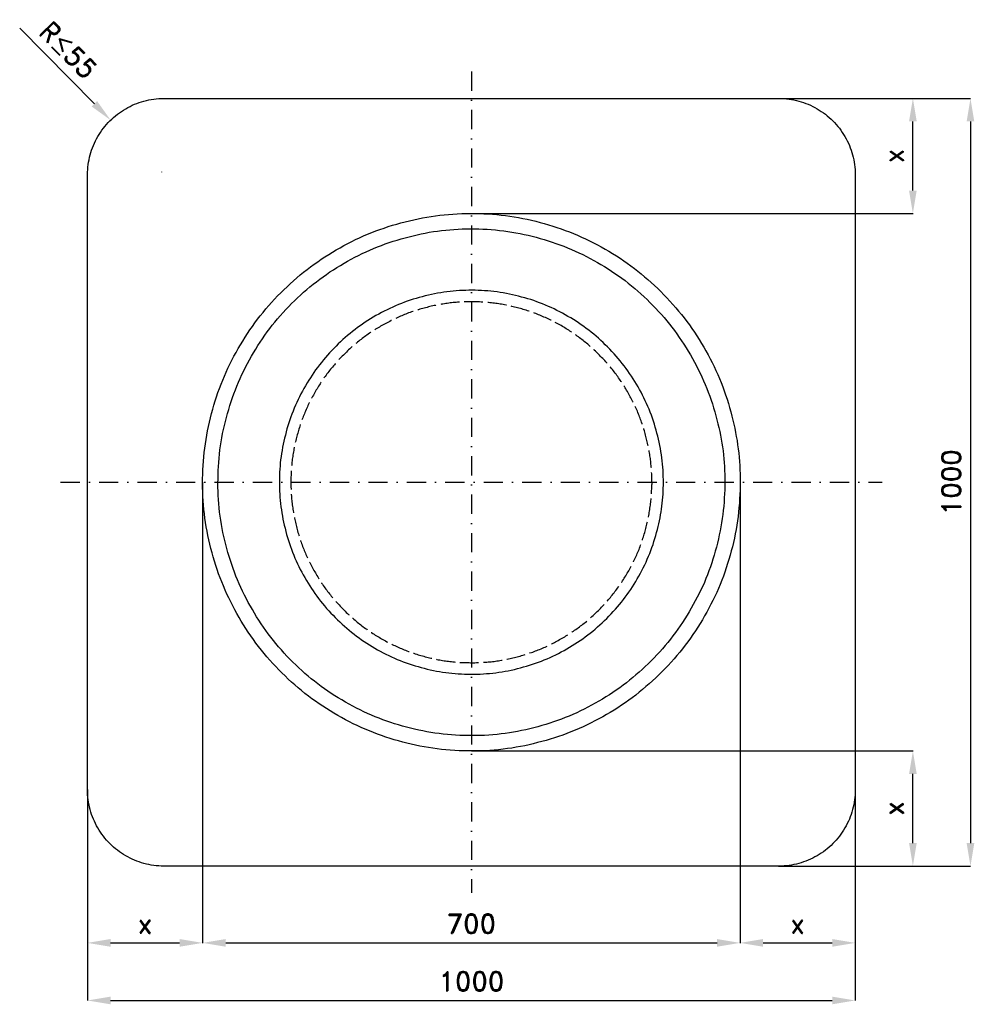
# Model space of a CAD drawing. Header units: millimetres. Extents: x -88 to 1155, y -180 to 1102.
import ezdxf

# ---------------------------------------------------------------- set-up
doc = ezdxf.new("R2010")
doc.units = ezdxf.units.MM
doc.header["$LTSCALE"] = 5
doc.linetypes.add('ČERCHOVANÁX2', pattern=[2, 1, -0.5, 0, -0.5])
doc.linetypes.add('ČÁRKOVANÁX2', pattern=[1.5, 1, -0.5])
doc.layers.add('Kóty', color=2, linetype='Continuous')
doc.layers.add('Značka', color=7, linetype='Continuous')
doc.styles.get("Standard").update_dxf_attribs({"font": 'romand.shx', "height": 25})
doc.dimstyles.get("Standard").update_dxf_attribs({"dimtxt": 25, "dimasz": 30, "dimexe": 0.18, "dimexo": 0.0625, "dimgap": 12.5, "dimtad": 1, "dimdec": 0, "dimzin": 0, "dimdsep": 46, "dimtxsty": 'Standard', "dimcen": 0.09, "dimadec": 0, "dimazin": 0, "dimtfac": 1, "dimtdec": 0, "dimtofl": 0, "dimtmove": 0, "dimatfit": 3, "dimfxl": 1, "dimtolj": 1, "dimtzin": 0, "dimarcsym": 0})

# ---------------------------------------------------------------- blocks, each defined once
blk = doc.blocks.new('*D0')
at = {"layer": 'Defpoints', "color": 0, "transparency": 16777216}
for p in [(150, 500), (0, 100), (150, -100)]:
    blk.add_point(p, dxfattribs=at)
at = {"layer": 'Kóty', "color": 0, "lineweight": -2, "transparency": 16777216}
for p, q in [((150, 499.9), (150, -100.2)), ((0, 99.9), (0, -100.2)), ((30, -100), (120, -100))]:
    blk.add_line(p, q, dxfattribs=at)
at = {"layer": 'Kóty', "color": 0, "transparency": 16777216}
for points in [[(30, -95), (30, -105), (0, -100)], [(120, -95), (120, -105), (150, -100)]]:
    blk.add_solid(points, dxfattribs=at)
at = {"layer": 'Kóty', "color": 0, "transparency": 16777216, "insert": (75, -75), "char_height": 25, "attachment_point": 5}
blk.add_mtext('\\A1;x', dxfattribs=at)
blk = doc.blocks.new('*D1')
at = {"layer": 'Defpoints', "color": 0, "transparency": 16777216}
for p in [(150, 500), (850, 500), (850, -100)]:
    blk.add_point(p, dxfattribs=at)
at = {"layer": 'Kóty', "color": 0, "lineweight": -2, "transparency": 16777216}
for p, q in [((150, 499.9), (150, -100.2)), ((850, 499.9), (850, -100.2)), ((180, -100), (820, -100))]:
    blk.add_line(p, q, dxfattribs=at)
at = {"layer": 'Kóty', "color": 0, "transparency": 16777216}
for points in [[(180, -95), (180, -105), (150, -100)], [(820, -95), (820, -105), (850, -100)]]:
    blk.add_solid(points, dxfattribs=at)
at = {"layer": 'Kóty', "color": 0, "transparency": 16777216, "insert": (500, -75), "char_height": 25, "attachment_point": 5}
blk.add_mtext('\\A1;700', dxfattribs=at)
blk = doc.blocks.new('*D2')
at = {"layer": 'Defpoints', "color": 0, "transparency": 16777216}
for p in [(850, 500), (1000, 100), (1000, -100)]:
    blk.add_point(p, dxfattribs=at)
at = {"layer": 'Kóty', "color": 0, "lineweight": -2, "transparency": 16777216}
for p, q in [((850, 499.9), (850, -100.2)), ((1000, 99.9), (1000, -100.2)), ((880, -100), (970, -100))]:
    blk.add_line(p, q, dxfattribs=at)
at = {"layer": 'Kóty', "color": 0, "transparency": 16777216}
for points in [[(880, -95), (880, -105), (850, -100)], [(970, -95), (970, -105), (1000, -100)]]:
    blk.add_solid(points, dxfattribs=at)
at = {"layer": 'Kóty', "color": 0, "transparency": 16777216, "insert": (925, -75), "char_height": 25, "attachment_point": 5}
blk.add_mtext('\\A1;x', dxfattribs=at)
blk = doc.blocks.new('*D3')
at = {"layer": 'Defpoints', "color": 0, "transparency": 16777216}
for p in [(0, 100), (1000, 100), (1000, -175)]:
    blk.add_point(p, dxfattribs=at)
at = {"layer": 'Kóty', "color": 0, "lineweight": -2, "transparency": 16777216}
for p, q in [((0, 99.9), (0, -175.2)), ((1000, 99.9), (1000, -175.2)), ((30, -175), (970, -175))]:
    blk.add_line(p, q, dxfattribs=at)
at = {"layer": 'Kóty', "color": 0, "transparency": 16777216}
for points in [[(30, -170), (30, -180), (0, -175)], [(970, -170), (970, -180), (1000, -175)]]:
    blk.add_solid(points, dxfattribs=at)
at = {"layer": 'Kóty', "color": 0, "transparency": 16777216, "insert": (500, -150), "char_height": 25, "attachment_point": 5}
blk.add_mtext('\\A1;1000', dxfattribs=at)
blk = doc.blocks.new('*D4')
at = {"layer": 'Defpoints', "color": 0, "transparency": 16777216}
for p in [(500, 150), (1075, 150), (900, 0)]:
    blk.add_point(p, dxfattribs=at)
at = {"layer": 'Kóty', "color": 0, "lineweight": -2, "transparency": 16777216}
for p, q in [((500.1, 150), (1075.2, 150)), ((1075, 30), (1075, 120)), ((900.1, 0), (1075.2, 0))]:
    blk.add_line(p, q, dxfattribs=at)
at = {"layer": 'Kóty', "color": 0, "transparency": 16777216}
for points in [[(1070, 120), (1080, 120), (1075, 150)], [(1070, 30), (1080, 30), (1075, 0)]]:
    blk.add_solid(points, dxfattribs=at)
at = {"layer": 'Kóty', "color": 0, "transparency": 16777216, "insert": (1050, 75), "char_height": 25, "attachment_point": 5, "rotation": 90}
blk.add_mtext('\\A1;x', dxfattribs=at)
blk = doc.blocks.new('*D5')
at = {"layer": 'Defpoints', "color": 0, "transparency": 16777216}
for p in [(900, 1000), (1075, 1000), (500, 850)]:
    blk.add_point(p, dxfattribs=at)
at = {"layer": 'Kóty', "color": 0, "lineweight": -2, "transparency": 16777216}
for p, q in [((900.1, 1000), (1075.2, 1000)), ((1075, 880), (1075, 970)), ((500.1, 850), (1075.2, 850))]:
    blk.add_line(p, q, dxfattribs=at)
at = {"layer": 'Kóty', "color": 0, "transparency": 16777216}
for points in [[(1070, 970), (1080, 970), (1075, 1000)], [(1070, 880), (1080, 880), (1075, 850)]]:
    blk.add_solid(points, dxfattribs=at)
at = {"layer": 'Kóty', "color": 0, "transparency": 16777216, "insert": (1050, 925), "char_height": 25, "attachment_point": 5, "rotation": 90}
blk.add_mtext('\\A1;x', dxfattribs=at)
blk = doc.blocks.new('*D6')
at = {"layer": 'Defpoints', "color": 0, "transparency": 16777216}
for p in [(900, 1000), (900, 0), (1150, 0)]:
    blk.add_point(p, dxfattribs=at)
at = {"layer": 'Kóty', "color": 0, "lineweight": -2, "transparency": 16777216}
for p, q in [((900.1, 1000), (1150.2, 1000)), ((1150, 970), (1150, 30)), ((900.1, 0), (1150.2, 0))]:
    blk.add_line(p, q, dxfattribs=at)
at = {"layer": 'Kóty', "color": 0, "transparency": 16777216}
for points in [[(1145, 970), (1155, 970), (1150, 1000)], [(1145, 30), (1155, 30), (1150, 0)]]:
    blk.add_solid(points, dxfattribs=at)
at = {"layer": 'Kóty', "color": 0, "transparency": 16777216, "insert": (1125, 500), "char_height": 25, "attachment_point": 5, "rotation": 90}
blk.add_mtext('\\A1;1000', dxfattribs=at)

msp = doc.modelspace()

# ---------------------------------------------------------------- linework, layer by layer
at = {"layer": 'Kóty'}
for p, q in [((-88.3, 1091.4), (9.1, 992.9)), ((96.7, 904.2), (96.9, 904.2)), ((96.8, 904.1), (96.8, 904.3))]:
    msp.add_line(p, q, dxfattribs=at)
msp.add_solid([(12.6, 996.4), (5.5, 989.4), (30.2, 971.6)], dxfattribs=at)
at = {"layer": 'Značka', "color": 6, "linetype": 'ČERCHOVANÁX2', "lineweight": 25, "ltscale": 5}
for p, q in [((500, 1035), (500, -35)), ((-35, 500), (1035, 500))]:
    msp.add_line(p, q, dxfattribs=at)
at = {"layer": 'Značka', "color": 5}
for points in [[(100, 0), (99.6, 0), (99.2, 0, -0.03218), (86.3, 0.9, -0.035443), (73.6, 3.5, -0.036267), (61.3, 7.7, -0.03442), (49.8, 13.5, -0.033722), (39, 20.7, -0.034085), (29.3, 29.3, -0.034209), (20.7, 39, -0.034229), (13.5, 49.8, -0.034044), (7.7, 61.3, -0.033412), (3.5, 73.6, -0.034127), (0.9, 86.3, -0.036745), (0, 99.2), (0, 99.6), (0, 100), (0, 900), (0, 900.4), (0, 900.8, -0.03218), (0.9, 913.7, -0.035443), (3.5, 926.4, -0.036267), (7.7, 938.7, -0.034422), (13.5, 950.2, -0.033722), (20.7, 961, -0.034087), (29.3, 970.7, -0.034208), (39, 979.3, -0.034231), (49.8, 986.5, -0.034039), (61.3, 992.3, -0.033412), (73.6, 996.5, -0.034124), (86.3, 999.1, -0.036741), (99.2, 1000), (99.6, 1000), (100, 1000), (900, 1000), (900.4, 1000), (900.8, 1000, -0.032179), (913.7, 999.1, -0.035442), (926.4, 996.5, -0.036264), (938.7, 992.3, -0.034416), (950.2, 986.5, -0.033719), (961, 979.3, -0.034088), (970.7, 970.7, -0.034205), (979.3, 961, -0.034231), (986.5, 950.2, -0.034041), (992.3, 938.7, -0.033413), (996.5, 926.4, -0.034124), (999.1, 913.7, -0.036741), (1000, 900.8), (1000, 900.4), (1000, 900), (1000, 100), (1000, 99.6), (1000, 99.2, -0.032179), (999.1, 86.3, -0.035442), (996.5, 73.6, -0.036264), (992.3, 61.3, -0.034415), (986.5, 49.8, -0.033719), (979.3, 39, -0.034086), (970.7, 29.3, -0.034205), (961, 20.7, -0.03423), (950.2, 13.5, -0.034046), (938.7, 7.7, -0.033413), (926.4, 3.5, -0.034127), (913.7, 0.9, -0.036745), (900.8, 0), (900.4, 0), (900, 0), (100, 0)], [(850, 500), (850, 497.7), (850, 495.4, -0.032168), (846.5, 449.8, -0.035723), (836.9, 405, -0.036667), (821.8, 361.7, -0.034754), (800.8, 321, -0.034038), (775, 283.2, -0.034454), (744.2, 249.3, -0.03456), (709.5, 219.4, -0.034426), (671, 194.6, -0.03439), (629.7, 174.8, -0.034419), (586.2, 160.8, -0.034424), (541.2, 152.3, -0.034417), (495.4, 150, -0.034415), (449.8, 153.5, -0.034417), (405, 163.1, -0.034417), (361.8, 178.3, -0.034417), (321, 199.2, -0.034417), (283.2, 225, -0.034417), (249.3, 255.8, -0.034417), (219.4, 290.5, -0.034416), (194.6, 329, -0.034417), (174.8, 370.2, -0.034417), (160.8, 413.8, -0.034417), (152.3, 458.8, -0.034417), (150, 504.6, -0.034416), (153.5, 550.2, -0.034416), (163.1, 595, -0.034417), (178.3, 638.2, -0.034417), (199.2, 679, -0.034417), (225, 716.8, -0.034416), (255.8, 750.7, -0.034418), (290.5, 780.6, -0.034417), (329, 805.4, -0.034416), (370.2, 825.2, -0.034415), (413.8, 839.2, -0.034415), (458.8, 847.7, -0.034416), (504.6, 850, -0.034417), (550.2, 846.5, -0.034417), (595, 836.9, -0.034416), (638.2, 821.7, -0.034417), (679, 800.8, -0.034417), (716.8, 775, -0.034407), (750.7, 744.2, -0.034414), (780.6, 709.5, -0.034488), (805.4, 671, -0.034419), (825.2, 629.8, -0.034076), (839.2, 586.2, -0.032791), (847.5, 543.4, -0.034265), (850, 500)]]:
    msp.add_lwpolyline(points, format="xyb", dxfattribs=at)
at = {"layer": 'Značka', "color": 1}
for points in [[(830, 500), (830, 497.8), (830, 495.7, -0.032166), (826.7, 452.7, -0.035722), (817.6, 410.4, -0.036665), (803.4, 369.6, -0.034753), (783.6, 331.3, -0.034039), (759.2, 295.6, -0.034453), (730.3, 263.6, -0.03456), (697.5, 235.5, -0.034426), (661.2, 212.1, -0.03439), (622.3, 193.4, -0.034419), (581.2, 180.2, -0.034423), (538.8, 172.1, -0.034416), (495.7, 170, -0.034416), (452.6, 173.3, -0.034417), (410.4, 182.4, -0.034416), (369.7, 196.7, -0.034417), (331.3, 216.4, -0.034417), (295.6, 240.7, -0.034417), (263.6, 269.7, -0.034416), (235.5, 302.5, -0.034417), (212.1, 338.8, -0.034417), (193.4, 377.7, -0.034416), (180.2, 418.8, -0.034416), (172.1, 461.2, -0.034417), (170, 504.3, -0.034417), (173.3, 547.4, -0.034416), (182.4, 589.6, -0.034416), (196.7, 630.3, -0.034417), (216.4, 668.7, -0.034417), (240.7, 704.4, -0.034418), (269.7, 736.4, -0.034417), (302.5, 764.5, -0.034416), (338.8, 787.9, -0.034416), (377.7, 806.6, -0.034417), (418.8, 819.8, -0.034418), (461.2, 827.9, -0.034417), (504.3, 830, -0.034417), (547.4, 826.7, -0.034416), (589.6, 817.6, -0.034415), (630.3, 803.3, -0.034415), (668.7, 783.6, -0.034418), (704.4, 759.3, -0.034406), (736.4, 730.3, -0.034413), (764.5, 697.5, -0.034487), (787.9, 661.2, -0.034417), (806.6, 622.3, -0.034077), (819.8, 581.2, -0.032792), (827.7, 540.9, -0.034265), (830, 500)], [(750, 500), (750, 501.6), (750, 503.3, 0.032169), (747.5, 535.9, 0.035723), (740.6, 567.9, 0.036666), (729.9, 598.8, 0.034753), (714.9, 627.8, 0.034039), (696.4, 654.8, 0.034452), (674.4, 679.1, 0.034562), (649.7, 700.4, 0.034426), (622.2, 718.1, 0.034389), (592.7, 732.3, 0.034416), (561.5, 742.3, 0.034424), (529.4, 748.4, 0.034418), (496.7, 750, 0.034416), (464.1, 747.5, 0.034415), (432.1, 740.6, 0.034415), (401.3, 729.8, 0.034416), (372.2, 714.9, 0.034418), (345.2, 696.4, 0.034417), (320.9, 674.4, 0.034414), (299.6, 649.6, 0.034416), (281.9, 622.2, 0.034417), (267.7, 592.7, 0.034416), (257.7, 561.5, 0.034417), (251.6, 529.4, 0.034417), (250, 496.7, 0.034417), (252.5, 464.1, 0.034417), (259.4, 432.1, 0.034416), (270.2, 401.3, 0.034417), (285.1, 372.2, 0.034416), (303.6, 345.2, 0.034417), (325.6, 320.9, 0.034417), (350.4, 299.6, 0.034417), (377.8, 281.9, 0.034417), (407.3, 267.7, 0.034418), (438.5, 257.7, 0.034415), (470.6, 251.6, 0.034416), (503.3, 250, 0.034417), (535.9, 252.5, 0.034418), (567.9, 259.4, 0.034417), (598.7, 270.2, 0.034417), (627.8, 285.1, 0.034418), (654.8, 303.6, 0.034405), (679.1, 325.6, 0.034416), (700.4, 350.4, 0.034488), (718.1, 377.8, 0.034418), (732.3, 407.3, 0.034078), (742.3, 438.5, 0.032788), (748.2, 469, 0.034264), (750, 500)]]:
    msp.add_lwpolyline(points, format="xyb", dxfattribs=at)
at = {"layer": 'Značka', "color": 6, "linetype": 'ČÁRKOVANÁX2', "ltscale": 2.5}
msp.add_lwpolyline([(735, 500), (735, 498.5), (735, 496.9, -0.032169), (732.6, 466.3, -0.035724), (726.2, 436.2, -0.036667), (716.1, 407.2, -0.034754), (702, 379.8, -0.03404), (684.6, 354.5, -0.034452), (664, 331.7, -0.03456), (640.7, 311.6, -0.034428), (614.8, 295, -0.03439), (587.1, 281.6, -0.034419), (557.8, 272.2, -0.034423), (527.6, 266.5, -0.034416), (496.9, 265, -0.034416), (466.3, 267.3, -0.034417), (436.2, 273.8, -0.034417), (407.2, 284, -0.034417), (379.8, 298, -0.034417), (354.4, 315.4, -0.034416), (331.7, 336, -0.034417), (311.6, 359.3, -0.034416), (295, 385.2, -0.034416), (281.6, 412.9, -0.034417), (272.2, 442.2, -0.034417), (266.5, 472.4, -0.034417), (265, 503.1, -0.034417), (267.3, 533.7, -0.034418), (273.8, 563.8, -0.034418), (284, 592.8, -0.034416), (298, 620.2, -0.034419), (315.4, 645.6, -0.034419), (336, 668.3, -0.034416), (359.3, 688.4, -0.034416), (385.2, 705, -0.034418), (412.9, 718.4, -0.034416), (442.2, 727.8, -0.034414), (472.4, 733.5, -0.034415), (503.1, 735, -0.034416), (533.7, 732.7, -0.034417), (563.8, 726.2, -0.034417), (592.8, 716, -0.034416), (620.2, 702, -0.034418), (645.5, 684.6, -0.034407), (668.3, 664, -0.034413), (688.4, 640.7, -0.034488), (705, 614.8, -0.034419), (718.4, 587.1, -0.034076), (727.8, 557.8, -0.03279), (733.3, 529.1, -0.034264), (735, 500)], format="xyb", dxfattribs=at)

# ---------------------------------------------------------------- texts
at = {"layer": 'Kóty', "insert": (-25, 1062.9), "char_height": 25, "width": 97.683, "attachment_point": 5, "rotation": 314.6593}
msp.add_mtext('\\A1;R{\\A0;≤}55', dxfattribs=at)

# ---------------------------------------------------------------- dimensions: what is measured, and where the dimension line sits
at = {"layer": 'Kóty'}
for base, p1, p2, picture, middle in [((1075, 1000), (500, 850), (900, 1000), '*D5', (1050, 925)), ((1075, 150), (900, 0), (500, 150), '*D4', (1050, 75))]:
    dim = msp.add_linear_dim(base=base, p1=p1, p2=p2, angle=90, text='x', dimstyle='Standard', dxfattribs=at)
    dim.commit()
    dim.dimension.update_dxf_attribs({"geometry": picture, "text_midpoint": middle})
dim = msp.add_linear_dim(base=(1150, 0), p1=(900, 1000), p2=(900, 0), angle=90, dimstyle='Standard', dxfattribs=at)
dim.commit()
dim.dimension.update_dxf_attribs({"geometry": '*D6', "text_midpoint": (1125, 500)})
for base, p1, p2, picture, middle in [((150, -100), (0, 100), (150, 500), '*D0', (75, -100)), ((1000, -100), (850, 500), (1000, 100), '*D2', (925, -100))]:
    dim = msp.add_linear_dim(base=base, p1=p1, p2=p2, text='x', dimstyle='Standard', dxfattribs=at)
    dim.commit()
    dim.dimension.update_dxf_attribs({"geometry": picture, "text_midpoint": middle, "dimtype": 160})
for base, p1, p2, picture, middle in [((850, -100), (150, 500), (850, 500), '*D1', (500, -100)), ((1000, -175), (0, 100), (1000, 100), '*D3', (500, -175))]:
    dim = msp.add_linear_dim(base=base, p1=p1, p2=p2, dimstyle='Standard', dxfattribs=at)
    dim.commit()
    dim.dimension.update_dxf_attribs({"geometry": picture, "text_midpoint": middle, "dimtype": 160})

doc.saveas('drawing.dxf')
